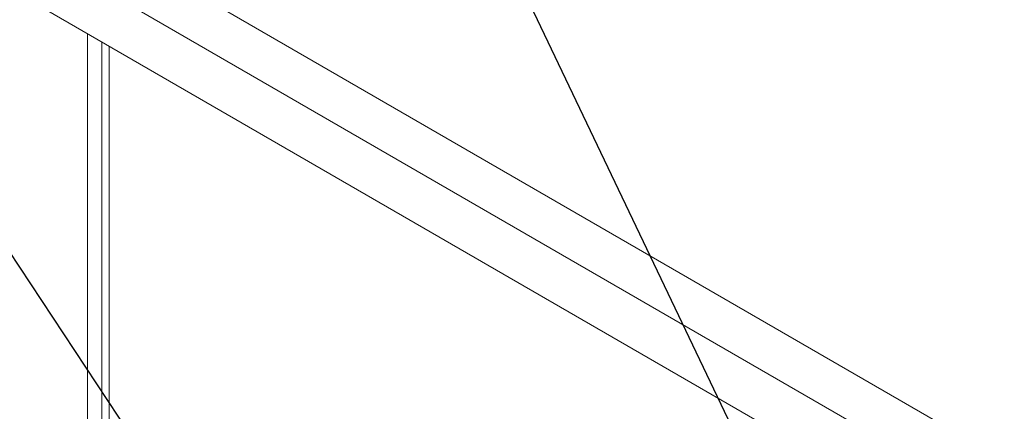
# Model space of a CAD drawing. Header units: inches. Extents: x -14936 to 8431, y -4781 to -2980.
# Tile 18 of 26: x -10056 to -9999, y -3930 to -3907. Entities that reach past the tile are written whole.
import ezdxf

# ---------------------------------------------------------------- set-up
doc = ezdxf.new("R2010")
doc.units = ezdxf.units.IN
doc.header["$MEASUREMENT"] = 0
doc.layers.add('尺寸线', color=7, linetype='Continuous')

msp = doc.modelspace()

# ---------------------------------------------------------------- linework, layer by layer
at = {"color": 7, "linetype": 'Continuous', "lineweight": 15}
for p, q in [((-9912.3813, -3982.4785), (-10052.6834, -3901.5038)), ((-10055.1885, -3902.9504), (-9912.3813, -3985.3709)), ((-9912.3813, -3988.4518), (-10055.1885, -3906.0312)), ((-10052.3884, -3907.6473), (-10052.3884, -3946.302)), ((-10051.5484, -3908.1322), (-10051.5484, -3946.7868)), ((-10051.1358, -3908.3702), (-10051.1358, -3947.0249))]:
    msp.add_line(p, q, dxfattribs=at)
at = {"layer": '尺寸线', "color": 3}
for p, q in [((-10006.4207, -3948.3269), (-10054.9422, -3846.8597)), ((-10087.2294, -3874.5816), (-10036.7498, -3950.7605))]:
    msp.add_line(p, q, dxfattribs=at)

doc.saveas('drawing.dxf')
